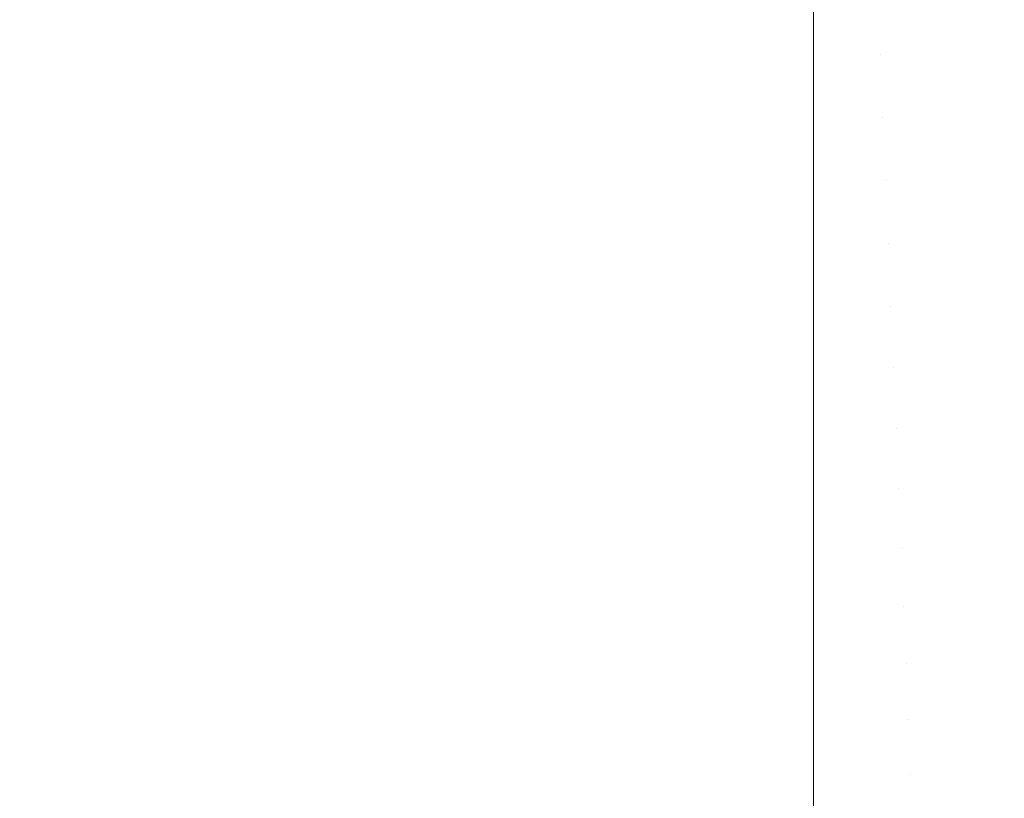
# Model space of a CAD drawing. Header units: centimetres. Extents: x -26 to 27.3, y 37.2 to 39.
# Tile 252 of 256: x 9.1877 to 9.2529, y 37.547 to 37.5986. Entities that reach past the tile are written whole.
import ezdxf

# ---------------------------------------------------------------- set-up
doc = ezdxf.new("R2010")
doc.units = ezdxf.units.CM
doc.header["$LTSCALE"] = 2.54
doc.layers.add('Lucido design-1', color=7, linetype='Continuous')

# ---------------------------------------------------------------- blocks, each defined once
blk = doc.blocks.new('Gruppo-6-1')
at = {"color": 7, "linetype": 'Continuous', "lineweight": 9}
for points in [[(-25.859734, 38.900112, -349.282667), (-25.859734, 37.300112, -349.282667), (27.240266, 37.300112, -349.282667), (27.240266, 38.900112, -349.282667)], [(-25.859734, 38.900112, -373.24943), (-25.859734, 37.300112, -373.24943), (27.240266, 37.300112, -373.24943), (27.240266, 38.900112, -373.24943)]]:
    blk.add_3dface(points, dxfattribs=at)
for points, invisible_edges in [([(9.253466, 37.597031, -349.682744), (9.24908, 37.596564, -349.682744), (9.248747, 37.600472, -349.682667), (9.252968, 37.600922, -349.682667)], 11), ([(9.253466, 37.597031, -373.649507), (9.24908, 37.596564, -373.649507), (9.248747, 37.600472, -373.64943), (9.252968, 37.600922, -373.64943)], 11), ([(-7.859734, 37.59619, -349.682744), (-7.859734, 37.600112, -349.682667), (9.240266, 37.600112, -349.682667), (9.240266, 37.59619, -349.682744)], 8), ([(-7.859734, 37.59619, -373.649507), (-7.859734, 37.600112, -373.64943), (9.240266, 37.600112, -373.64943), (9.240266, 37.59619, -373.649507)], 8), ([(9.244677, 37.596283, -349.682744), (9.240266, 37.59619, -349.682744), (9.240266, 37.600112, -349.682667), (9.24451, 37.600202, -349.682667)], 9), ([(9.244677, 37.596283, -373.649507), (9.240266, 37.59619, -373.649507), (9.240266, 37.600112, -373.64943), (9.24451, 37.600202, -373.64943)], 9), ([(9.24908, 37.596564, -349.682744), (9.244677, 37.596283, -349.682744), (9.24451, 37.600202, -349.682667), (9.248747, 37.600472, -349.682667)], 11), ([(9.24908, 37.596564, -373.649507), (9.244677, 37.596283, -373.649507), (9.24451, 37.600202, -373.64943), (9.248747, 37.600472, -373.64943)], 11), ([(9.254, 37.592862, -349.682997), (9.249436, 37.592376, -349.682997), (9.24908, 37.596564, -349.682744), (9.253466, 37.597031, -349.682744)], 15), ([(9.254, 37.592862, -373.64976), (9.249436, 37.592376, -373.64976), (9.24908, 37.596564, -373.649507), (9.253466, 37.597031, -373.649507)], 15), ([(9.240266, 37.59619, -349.682744), (9.240266, 37.595751, -349.68277), (-7.859734, 37.595751, -349.68277), (-7.859734, 37.59619, -349.682744)], 10), ([(9.240266, 37.59619, -373.649507), (9.240266, 37.595868, -373.649526), (-7.859734, 37.595868, -373.649526), (-7.859734, 37.59619, -373.649507)], 10), ([(9.244677, 37.596283, -349.682744), (9.244855, 37.592084, -349.682997), (9.240266, 37.591986, -349.682997), (9.240266, 37.595751, -349.68277)], 11), ([(9.240266, 37.595751, -349.68277), (9.240266, 37.59619, -349.682744), (9.244677, 37.596283, -349.682744)], 10), ([(9.244677, 37.596283, -373.649507), (9.244855, 37.592084, -373.64976), (9.240266, 37.591986, -373.64976), (9.240266, 37.595868, -373.649526)], 11), ([(9.240266, 37.595868, -373.649526), (9.240266, 37.59619, -373.649507), (9.244677, 37.596283, -373.649507)], 10), ([(9.249436, 37.592376, -349.682997), (9.244855, 37.592084, -349.682997), (9.244677, 37.596283, -349.682744), (9.24908, 37.596564, -349.682744)], 15), ([(9.249436, 37.592376, -373.64976), (9.244855, 37.592084, -373.64976), (9.244677, 37.596283, -373.649507), (9.24908, 37.596564, -373.649507)], 15), ([(-7.859734, 37.591986, -373.64976), (-7.859734, 37.595868, -373.649526), (9.240266, 37.595868, -373.649526), (9.240266, 37.591986, -373.64976)], 10), ([(-7.859734, 37.591986, -349.682997), (-7.859734, 37.595751, -349.68277), (9.240266, 37.595751, -349.68277), (9.240266, 37.591986, -349.682997)], 10), ([(9.249791, 37.588204, -349.683428), (9.245033, 37.5879, -349.683428), (9.244855, 37.592084, -349.682997), (9.249436, 37.592376, -349.682997)], 15), ([(9.249791, 37.588204, -373.650191), (9.245033, 37.5879, -373.650191), (9.244855, 37.592084, -373.64976), (9.249436, 37.592376, -373.64976)], 15), ([(9.254532, 37.588709, -349.683428), (9.249791, 37.588204, -349.683428), (9.249436, 37.592376, -349.682997), (9.254, 37.592862, -349.682997)], 15), ([(9.254532, 37.588709, -373.650191), (9.249791, 37.588204, -373.650191), (9.249436, 37.592376, -373.64976), (9.254, 37.592862, -373.64976)], 15), ([(9.240266, 37.591986, -349.682997), (9.240266, 37.591398, -349.683058), (-7.859734, 37.591398, -349.683058), (-7.859734, 37.591986, -349.682997)], 10), ([(9.240266, 37.591986, -373.64976), (9.240266, 37.591632, -373.649797), (-7.859734, 37.591632, -373.649797), (-7.859734, 37.591986, -373.64976)], 10), ([(-7.859734, 37.587799, -373.650191), (-7.859734, 37.591632, -373.649797), (9.240266, 37.591632, -373.649797), (9.240266, 37.587799, -373.650191)], 10), ([(9.244855, 37.592084, -349.682997), (9.245033, 37.5879, -349.683428), (9.240266, 37.587799, -349.683428), (9.240266, 37.591398, -349.683058)], 11), ([(9.240266, 37.591398, -349.683058), (9.240266, 37.591986, -349.682997), (9.244855, 37.592084, -349.682997)], 10), ([(9.244855, 37.592084, -373.64976), (9.245033, 37.5879, -373.650191), (9.240266, 37.587799, -373.650191), (9.240266, 37.591632, -373.649797)], 11), ([(9.240266, 37.591632, -373.649797), (9.240266, 37.591986, -373.64976), (9.244855, 37.592084, -373.64976)], 10), ([(-7.859734, 37.587799, -349.683428), (-7.859734, 37.591398, -349.683058), (9.240266, 37.591398, -349.683058), (9.240266, 37.587799, -349.683428)], 10), ([(9.255061, 37.584581, -349.684033), (9.250144, 37.584057, -349.684033), (9.249791, 37.588204, -349.683428), (9.254532, 37.588709, -349.683428)], 15), ([(9.255061, 37.584581, -373.650796), (9.250144, 37.584057, -373.650796), (9.249791, 37.588204, -373.650191), (9.254532, 37.588709, -373.650191)], 15), ([(9.240266, 37.587799, -349.683428), (9.240266, 37.587061, -349.683535), (-7.859734, 37.587061, -349.683535), (-7.859734, 37.587799, -349.683428)], 10), ([(9.240266, 37.587799, -373.650191), (9.240266, 37.587411, -373.650247), (-7.859734, 37.587411, -373.650247), (-7.859734, 37.587799, -373.650191)], 10), ([(9.245033, 37.5879, -349.683428), (9.24521, 37.583743, -349.684033), (9.240266, 37.583638, -349.684033), (9.240266, 37.587061, -349.683535)], 11), ([(9.240266, 37.587061, -349.683535), (9.240266, 37.587799, -349.683428), (9.245033, 37.5879, -349.683428)], 10), ([(9.245033, 37.5879, -373.650191), (9.24521, 37.583743, -373.650796), (9.240266, 37.583638, -373.650796), (9.240266, 37.587411, -373.650247)], 11), ([(9.240266, 37.587411, -373.650247), (9.240266, 37.587799, -373.650191), (9.245033, 37.5879, -373.650191)], 10), ([(9.250144, 37.584057, -349.684033), (9.24521, 37.583743, -349.684033), (9.245033, 37.5879, -349.683428), (9.249791, 37.588204, -349.683428)], 15), ([(9.250144, 37.584057, -373.650796), (9.24521, 37.583743, -373.650796), (9.245033, 37.5879, -373.650191), (9.249791, 37.588204, -373.650191)], 15), ([(-7.859734, 37.583638, -373.650796), (-7.859734, 37.587411, -373.650247), (9.240266, 37.587411, -373.650247), (9.240266, 37.583638, -373.650796)], 10), ([(-7.859734, 37.583638, -349.684033), (-7.859734, 37.587061, -349.683535), (9.240266, 37.587061, -349.683535), (9.240266, 37.583638, -349.684033)], 10), ([(9.255585, 37.580486, -349.684812), (9.250494, 37.579944, -349.684812), (9.250144, 37.584057, -349.684033), (9.255061, 37.584581, -349.684033)], 15), ([(9.255585, 37.580486, -373.651575), (9.250494, 37.579944, -373.651575), (9.250144, 37.584057, -373.650796), (9.255061, 37.584581, -373.650796)], 15), ([(9.24521, 37.583743, -349.684033), (9.245385, 37.579618, -349.684812), (9.240266, 37.57951, -349.684812), (9.240266, 37.58275, -349.684201)], 11), ([(9.240266, 37.58275, -349.684201), (9.240266, 37.583638, -349.684033), (9.24521, 37.583743, -349.684033)], 10), ([(9.24521, 37.583743, -373.650796), (9.245385, 37.579618, -373.651575), (9.240266, 37.57951, -373.651575), (9.240266, 37.583213, -373.650876)], 11), ([(9.240266, 37.583213, -373.650876), (9.240266, 37.583638, -373.650796), (9.24521, 37.583743, -373.650796)], 10), ([(9.250494, 37.579944, -349.684812), (9.245385, 37.579618, -349.684812), (9.24521, 37.583743, -349.684033), (9.250144, 37.584057, -349.684033)], 15), ([(9.250494, 37.579944, -373.651575), (9.245385, 37.579618, -373.651575), (9.24521, 37.583743, -373.650796), (9.250144, 37.584057, -373.650796)], 15), ([(9.240266, 37.583638, -349.684033), (9.240266, 37.58275, -349.684201), (-7.859734, 37.58275, -349.684201), (-7.859734, 37.583638, -349.684033)], 10), ([(9.240266, 37.583638, -373.650796), (9.240266, 37.583213, -373.650876), (-7.859734, 37.583213, -373.650876), (-7.859734, 37.583638, -373.650796)], 10), ([(-7.859734, 37.57951, -373.651575), (-7.859734, 37.583213, -373.650876), (9.240266, 37.583213, -373.650876), (9.240266, 37.57951, -373.651575)], 10), ([(-7.859734, 37.57951, -349.684812), (-7.859734, 37.58275, -349.684201), (9.240266, 37.58275, -349.684201), (9.240266, 37.57951, -349.684812)], 10), ([(9.256104, 37.576432, -349.685763), (9.250841, 37.575871, -349.685763), (9.250494, 37.579944, -349.684812), (9.255585, 37.580486, -349.684812)], 15), ([(9.256104, 37.576432, -373.652526), (9.250841, 37.575871, -373.652526), (9.250494, 37.579944, -373.651575), (9.255585, 37.580486, -373.651575)], 15), ([(9.250841, 37.575871, -349.685763), (9.245558, 37.575534, -349.685763), (9.245385, 37.579618, -349.684812), (9.250494, 37.579944, -349.684812)], 15), ([(9.250841, 37.575871, -373.652526), (9.245558, 37.575534, -373.652526), (9.245385, 37.579618, -373.651575), (9.250494, 37.579944, -373.651575)], 15), ([(9.240266, 37.57951, -349.684812), (9.240266, 37.578472, -349.685053), (-7.859734, 37.578472, -349.685053), (-7.859734, 37.57951, -349.684812)], 10), ([(9.240266, 37.57951, -373.651575), (9.240266, 37.579046, -373.651683), (-7.859734, 37.579046, -373.651683), (-7.859734, 37.57951, -373.651575)], 10), ([(9.245385, 37.579618, -349.684812), (9.245558, 37.575534, -349.685763), (9.240266, 37.575422, -349.685763), (9.240266, 37.578472, -349.685053)], 11), ([(9.240266, 37.578472, -349.685053), (9.240266, 37.57951, -349.684812), (9.245385, 37.579618, -349.684812)], 10), ([(9.245385, 37.579618, -373.651575), (9.245558, 37.575534, -373.652526), (9.240266, 37.575422, -373.652526), (9.240266, 37.579046, -373.651683)], 11), ([(9.240266, 37.579046, -373.651683), (9.240266, 37.57951, -373.651575), (9.245385, 37.579618, -373.651575)], 10), ([(-7.859734, 37.575422, -373.652526), (-7.859734, 37.579046, -373.651683), (9.240266, 37.579046, -373.651683), (9.240266, 37.575422, -373.652526)], 10), ([(-7.859734, 37.575422, -349.685763), (-7.859734, 37.578472, -349.685053), (9.240266, 37.578472, -349.685053), (9.240266, 37.575422, -349.685763)], 10), ([(9.256617, 37.572424, -349.686883), (9.251183, 37.571845, -349.686883), (9.250841, 37.575871, -349.685763), (9.256104, 37.576432, -349.685763)], 15), ([(9.256617, 37.572424, -373.653646), (9.251183, 37.571845, -373.653646), (9.250841, 37.575871, -373.652526), (9.256104, 37.576432, -373.652526)], 15), ([(9.240266, 37.575422, -349.685763), (9.240266, 37.574235, -349.686092), (-7.859734, 37.574235, -349.686092), (-7.859734, 37.575422, -349.685763)], 10), ([(9.240266, 37.575422, -373.652526), (9.240266, 37.574917, -373.652666), (-7.859734, 37.574917, -373.652666), (-7.859734, 37.575422, -373.652526)], 10), ([(9.245558, 37.575534, -349.685763), (9.24573, 37.571497, -349.686883), (9.240266, 37.571381, -349.686883), (9.240266, 37.574235, -349.686092)], 11), ([(9.240266, 37.574235, -349.686092), (9.240266, 37.575422, -349.685763), (9.245558, 37.575534, -349.685763)], 10), ([(9.245558, 37.575534, -373.652526), (9.24573, 37.571497, -373.653646), (9.240266, 37.571381, -373.653646), (9.240266, 37.574917, -373.652666)], 11), ([(9.240266, 37.574917, -373.652666), (9.240266, 37.575422, -373.652526), (9.245558, 37.575534, -373.652526)], 10), ([(9.251183, 37.571845, -349.686883), (9.24573, 37.571497, -349.686883), (9.245558, 37.575534, -349.685763), (9.250841, 37.575871, -349.685763)], 15), ([(9.251183, 37.571845, -373.653646), (9.24573, 37.571497, -373.653646), (9.245558, 37.575534, -373.652526), (9.250841, 37.575871, -373.652526)], 15), ([(-7.859734, 37.571381, -373.653646), (-7.859734, 37.574917, -373.652666), (9.240266, 37.574917, -373.652666), (9.240266, 37.571381, -373.653646)], 10), ([(-7.859734, 37.571381, -349.686883), (-7.859734, 37.574235, -349.686092), (9.240266, 37.574235, -349.686092), (9.240266, 37.571381, -349.686883)], 10), ([(9.257124, 37.56847, -349.68817), (9.251521, 37.567873, -349.68817), (9.251183, 37.571845, -349.686883), (9.256617, 37.572424, -349.686883)], 15), ([(9.257124, 37.56847, -373.654933), (9.251521, 37.567873, -373.654933), (9.251183, 37.571845, -373.653646), (9.256617, 37.572424, -373.653646)], 15), ([(9.240266, 37.571381, -349.686883), (9.240266, 37.570047, -349.687314), (-7.859734, 37.570047, -349.687314), (-7.859734, 37.571381, -349.686883)], 10), ([(9.240266, 37.571381, -373.653646), (9.240266, 37.570833, -373.653823), (-7.859734, 37.570833, -373.653823), (-7.859734, 37.571381, -373.653646)], 10), ([(9.24573, 37.571497, -349.686883), (9.245899, 37.567515, -349.68817), (9.240266, 37.567395, -349.68817), (9.240266, 37.570047, -349.687314)], 11), ([(9.240266, 37.570047, -349.687314), (9.240266, 37.571381, -349.686883), (9.24573, 37.571497, -349.686883)], 10), ([(9.24573, 37.571497, -373.653646), (9.245899, 37.567515, -373.654933), (9.240266, 37.567395, -373.654933), (9.240266, 37.570833, -373.653823)], 11), ([(9.240266, 37.570833, -373.653823), (9.240266, 37.571381, -373.653646), (9.24573, 37.571497, -373.653646)], 10), ([(9.251521, 37.567873, -349.68817), (9.245899, 37.567515, -349.68817), (9.24573, 37.571497, -349.686883), (9.251183, 37.571845, -349.686883)], 15), ([(9.251521, 37.567873, -373.654933), (9.245899, 37.567515, -373.654933), (9.24573, 37.571497, -373.653646), (9.251183, 37.571845, -373.653646)], 15), ([(-7.859734, 37.567395, -373.654933), (-7.859734, 37.570833, -373.653823), (9.240266, 37.570833, -373.653823), (9.240266, 37.567395, -373.654933)], 10), ([(-7.859734, 37.567395, -349.68817), (-7.859734, 37.570047, -349.687314), (9.240266, 37.570047, -349.687314), (9.240266, 37.567395, -349.68817)], 10), ([(9.257622, 37.564577, -349.689622), (9.251854, 37.563963, -349.689622), (9.251521, 37.567873, -349.68817), (9.257124, 37.56847, -349.68817)], 15), ([(9.257622, 37.564577, -373.656385), (9.251854, 37.563963, -373.656385), (9.251521, 37.567873, -373.654933), (9.257124, 37.56847, -373.654933)], 15), ([(9.245899, 37.567515, -349.68817), (9.246066, 37.563593, -349.689622), (9.240266, 37.56347, -349.689622), (9.240266, 37.565917, -349.688717)], 11), ([(9.240266, 37.565917, -349.688717), (9.240266, 37.567395, -349.68817), (9.245899, 37.567515, -349.68817)], 10), ([(9.245899, 37.567515, -373.654933), (9.246066, 37.563593, -373.656385), (9.240266, 37.56347, -373.656385), (9.240266, 37.566802, -373.655153)], 11), ([(9.240266, 37.566802, -373.655153), (9.240266, 37.567395, -373.654933), (9.245899, 37.567515, -373.654933)], 10), ([(9.251854, 37.563963, -349.689622), (9.246066, 37.563593, -349.689622), (9.245899, 37.567515, -349.68817), (9.251521, 37.567873, -349.68817)], 15), ([(9.251854, 37.563963, -373.656385), (9.246066, 37.563593, -373.656385), (9.245899, 37.567515, -373.654933), (9.251521, 37.567873, -373.654933)], 15), ([(9.240266, 37.567395, -349.68817), (9.240266, 37.565917, -349.688717), (-7.859734, 37.565917, -349.688717), (-7.859734, 37.567395, -349.68817)], 10), ([(9.240266, 37.567395, -373.654933), (9.240266, 37.566802, -373.655153), (-7.859734, 37.566802, -373.655153), (-7.859734, 37.567395, -373.654933)], 10), ([(-7.859734, 37.56347, -373.656385), (-7.859734, 37.566802, -373.655153), (9.240266, 37.566802, -373.655153), (9.240266, 37.56347, -373.656385)], 10), ([(-7.859734, 37.56347, -349.689622), (-7.859734, 37.565917, -349.688717), (9.240266, 37.565917, -349.688717), (9.240266, 37.56347, -349.689622)], 10), ([(9.258112, 37.560751, -349.691235), (9.252181, 37.560119, -349.691235), (9.251854, 37.563963, -349.689622), (9.257622, 37.564577, -349.689622)], 15), ([(9.258112, 37.560751, -373.657998), (9.252181, 37.560119, -373.657998), (9.251854, 37.563963, -373.656385), (9.257622, 37.564577, -373.656385)], 15), ([(9.246066, 37.563593, -349.689622), (9.246229, 37.55974, -349.691235), (9.240266, 37.559613, -349.691235), (9.240266, 37.561852, -349.690298)], 11), ([(9.240266, 37.561852, -349.690298), (9.240266, 37.56347, -349.689622), (9.246066, 37.563593, -349.689622)], 10), ([(9.246066, 37.563593, -373.656385), (9.246229, 37.55974, -373.657998), (9.240266, 37.559613, -373.657998), (9.240266, 37.562831, -373.656652)], 11), ([(9.240266, 37.562831, -373.656652), (9.240266, 37.56347, -373.656385), (9.246066, 37.563593, -373.656385)], 10), ([(9.252181, 37.560119, -349.691235), (9.246229, 37.55974, -349.691235), (9.246066, 37.563593, -349.689622), (9.251854, 37.563963, -349.689622)], 15), ([(9.252181, 37.560119, -373.657998), (9.246229, 37.55974, -373.657998), (9.246066, 37.563593, -373.656385), (9.251854, 37.563963, -373.656385)], 15), ([(9.240266, 37.56347, -349.689622), (9.240266, 37.561852, -349.690298), (-7.859734, 37.561852, -349.690298), (-7.859734, 37.56347, -349.689622)], 10), ([(9.240266, 37.56347, -373.656385), (9.240266, 37.562831, -373.656652), (-7.859734, 37.562831, -373.656652), (-7.859734, 37.56347, -373.656385)], 10), ([(-7.859734, 37.559613, -373.657998), (-7.859734, 37.562831, -373.656652), (9.240266, 37.562831, -373.656652), (9.240266, 37.559613, -373.657998)], 10), ([(-7.859734, 37.559613, -349.691235), (-7.859734, 37.561852, -349.690298), (9.240266, 37.561852, -349.690298), (9.240266, 37.559613, -349.691235)], 10), ([(9.258593, 37.556999, -349.693006), (9.252502, 37.55635, -349.693006), (9.252181, 37.560119, -349.691235), (9.258112, 37.560751, -349.691235)], 15), ([(9.258593, 37.556999, -373.659769), (9.252502, 37.55635, -373.659769), (9.252181, 37.560119, -373.657998), (9.258112, 37.560751, -373.657998)], 15), ([(9.246229, 37.55974, -349.691235), (9.24639, 37.55596, -349.693006), (9.240266, 37.55583, -349.693006), (9.240266, 37.557859, -349.692056)], 11), ([(9.240266, 37.557859, -349.692056), (9.240266, 37.559613, -349.691235), (9.246229, 37.55974, -349.691235)], 10), ([(9.246229, 37.55974, -373.657998), (9.24639, 37.55596, -373.659769), (9.240266, 37.55583, -373.659769), (9.240266, 37.558927, -373.658319)], 11), ([(9.240266, 37.558927, -373.658319), (9.240266, 37.559613, -373.657998), (9.246229, 37.55974, -373.657998)], 10), ([(9.252502, 37.55635, -349.693006), (9.24639, 37.55596, -349.693006), (9.246229, 37.55974, -349.691235), (9.252181, 37.560119, -349.691235)], 15), ([(9.252502, 37.55635, -373.659769), (9.24639, 37.55596, -373.659769), (9.246229, 37.55974, -373.657998), (9.252181, 37.560119, -373.657998)], 15), ([(9.240266, 37.559613, -349.691235), (9.240266, 37.557859, -349.692056), (-7.859734, 37.557859, -349.692056), (-7.859734, 37.559613, -349.691235)], 10), ([(9.240266, 37.559613, -373.657998), (9.240266, 37.558927, -373.658319), (-7.859734, 37.558927, -373.658319), (-7.859734, 37.559613, -373.657998)], 10), ([(-7.859734, 37.55583, -373.659769), (-7.859734, 37.558927, -373.658319), (9.240266, 37.558927, -373.658319), (9.240266, 37.55583, -373.659769)], 10), ([(-7.859734, 37.55583, -349.693006), (-7.859734, 37.557859, -349.692056), (9.240266, 37.557859, -349.692056), (9.240266, 37.55583, -349.693006)], 10), ([(9.259063, 37.553326, -349.694931), (9.252816, 37.552661, -349.694931), (9.252502, 37.55635, -349.693006), (9.258593, 37.556999, -349.693006)], 15), ([(9.259063, 37.553326, -373.661694), (9.252816, 37.552661, -373.661694), (9.252502, 37.55635, -373.659769), (9.258593, 37.556999, -373.659769)], 15), ([(9.240266, 37.55583, -349.693006), (9.240266, 37.553947, -349.693985), (-7.859734, 37.553947, -349.693985), (-7.859734, 37.55583, -349.693006)], 10), ([(9.240266, 37.55583, -373.659769), (9.240266, 37.555098, -373.660149), (-7.859734, 37.555098, -373.660149), (-7.859734, 37.55583, -373.659769)], 10), ([(9.240266, 37.553947, -349.693985), (9.240266, 37.55583, -349.693006), (9.24639, 37.55596, -349.693006), (9.246547, 37.552261, -349.694931)], 14), ([(9.24639, 37.55596, -373.659769), (9.246547, 37.552261, -373.661694), (9.240266, 37.552127, -373.661694), (9.240266, 37.555098, -373.660149)], 11), ([(9.240266, 37.555098, -373.660149), (9.240266, 37.55583, -373.659769), (9.24639, 37.55596, -373.659769)], 10), ([(9.252816, 37.552661, -349.694931), (9.246547, 37.552261, -349.694931), (9.24639, 37.55596, -349.693006), (9.252502, 37.55635, -349.693006)], 15), ([(9.252816, 37.552661, -373.661694), (9.246547, 37.552261, -373.661694), (9.24639, 37.55596, -373.659769), (9.252502, 37.55635, -373.659769)], 15), ([(-7.859734, 37.552127, -373.661694), (-7.859734, 37.555098, -373.660149), (9.240266, 37.555098, -373.660149), (9.240266, 37.552127, -373.661694)], 10), ([(-7.859734, 37.552127, -349.694931), (-7.859734, 37.553947, -349.693985), (9.240266, 37.553947, -349.693985), (9.240266, 37.552127, -349.694931)], 10), ([(9.246547, 37.552261, -349.694931), (9.240266, 37.552127, -349.694931), (9.240266, 37.553947, -349.693985)], 9), ([(9.259522, 37.54974, -349.697008), (9.253123, 37.549058, -349.697008), (9.252816, 37.552661, -349.694931), (9.259063, 37.553326, -349.694931)], 15), ([(9.259522, 37.54974, -373.663771), (9.253123, 37.549058, -373.663771), (9.252816, 37.552661, -373.661694), (9.259063, 37.553326, -373.661694)], 15), ([(9.253123, 37.549058, -349.697008), (9.2467, 37.548648, -349.697008), (9.246547, 37.552261, -349.694931), (9.252816, 37.552661, -349.694931)], 15), ([(9.253123, 37.549058, -373.663771), (9.2467, 37.548648, -373.663771), (9.246547, 37.552261, -373.661694), (9.252816, 37.552661, -373.661694)], 15), ([(9.240266, 37.552127, -349.694931), (9.240266, 37.550123, -349.696083), (-7.859734, 37.550123, -349.696083), (-7.859734, 37.552127, -349.694931)], 10), ([(9.240266, 37.552127, -373.661694), (9.240266, 37.55135, -373.662141), (-7.859734, 37.55135, -373.662141), (-7.859734, 37.552127, -373.661694)], 10), ([(9.240266, 37.550123, -349.696083), (9.240266, 37.552127, -349.694931), (9.246547, 37.552261, -349.694931), (9.2467, 37.548648, -349.697008)], 14), ([(9.246547, 37.552261, -373.661694), (9.2467, 37.548648, -373.663771), (9.240266, 37.548512, -373.663771), (9.240266, 37.55135, -373.662141)], 11), ([(9.240266, 37.55135, -373.662141), (9.240266, 37.552127, -373.661694), (9.246547, 37.552261, -373.661694)], 10), ([(-7.859734, 37.548512, -373.663771), (-7.859734, 37.55135, -373.662141), (9.240266, 37.55135, -373.662141), (9.240266, 37.548512, -373.663771)], 10), ([(-7.859734, 37.548512, -349.697008), (-7.859734, 37.550123, -349.696083), (9.240266, 37.550123, -349.696083), (9.240266, 37.548512, -349.697008)], 10), ([(9.2467, 37.548648, -349.697008), (9.240266, 37.548512, -349.697008), (9.240266, 37.550123, -349.696083)], 9), ([(9.240266, 37.546393, -349.698345), (9.240266, 37.548512, -349.697008), (9.2467, 37.548648, -349.697008), (9.24685, 37.545129, -349.699231)], 14), ([(9.2467, 37.548648, -373.663771), (9.24685, 37.545129, -373.665995), (9.240266, 37.544989, -373.665995), (9.240266, 37.54769, -373.66429)], 11), ([(9.240266, 37.54769, -373.66429), (9.240266, 37.548512, -373.663771), (9.2467, 37.548648, -373.663771)], 10), ([(9.253422, 37.545548, -349.699231), (9.24685, 37.545129, -349.699231), (9.2467, 37.548648, -349.697008), (9.253123, 37.549058, -349.697008)], 15), ([(9.253422, 37.545548, -373.665995), (9.24685, 37.545129, -373.665995), (9.2467, 37.548648, -373.663771), (9.253123, 37.549058, -373.663771)], 15), ([(9.240266, 37.548512, -349.697008), (9.240266, 37.546393, -349.698345), (-7.859734, 37.546393, -349.698345), (-7.859734, 37.548512, -349.697008)], 10), ([(9.240266, 37.548512, -373.663771), (9.240266, 37.54769, -373.66429), (-7.859734, 37.54769, -373.66429), (-7.859734, 37.548512, -373.663771)], 10), ([(-7.859734, 37.544989, -373.665995), (-7.859734, 37.54769, -373.66429), (9.240266, 37.54769, -373.66429), (9.240266, 37.544989, -373.665995)], 10)]:
    blk.add_3dface(points, dxfattribs=dict(at, invisible_edges=invisible_edges))

msp = doc.modelspace()

# ---------------------------------------------------------------- block references
at = {"layer": 'Lucido design-1', "color": 7}
msp.add_blockref('Gruppo-6-1', (0, 0), dxfattribs=at)

doc.saveas('drawing.dxf')
